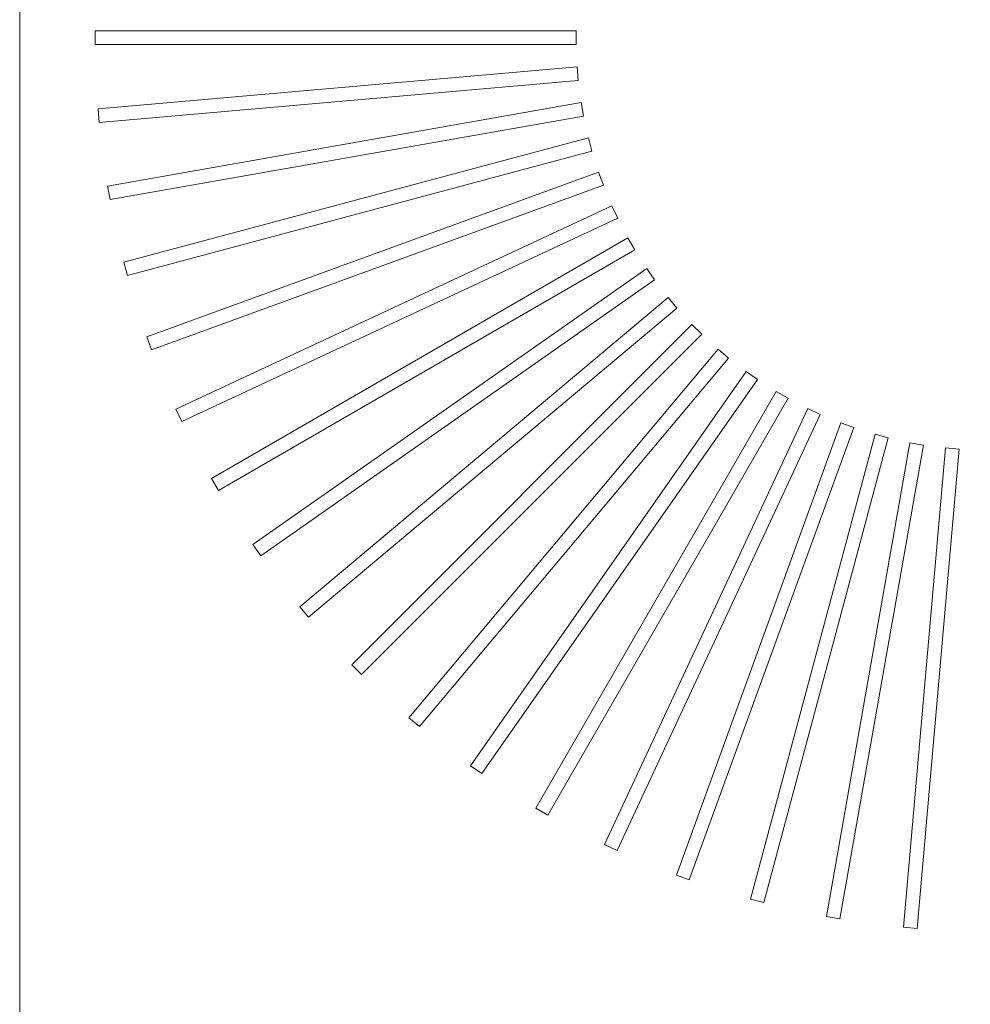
# Model space of a CAD drawing. Header units: millimetres. Extents: x -750 to 72845, y -24282 to 18874.
# Tile 133 of 154: x 70505 to 70643, y 14677 to 14820. Entities that reach past the tile are written whole.
import ezdxf

# ---------------------------------------------------------------- set-up
doc = ezdxf.new("R2010")
doc.units = ezdxf.units.MM
doc.header["$MEASUREMENT"] = 0
doc.layers.add('IRISH HOUSE_HYD AIRPORT_DRAINAGE LAYOUT 1$0$GREY SCALE', color=8, linetype='Continuous')
doc.layers.add('IRISH HOUSE_HYD AIRPORT_DRAINAGE LAYOUT 1$0$GREYSCALE', color=8, linetype='Continuous', lineweight=0)
doc.layers.add('M-MEP-ELPR-EQUIP', color=6, linetype='Continuous', lineweight=20)

# ---------------------------------------------------------------- blocks, each defined once
blk = doc.blocks.new('IRISH HOUSE_HYD AIRPORT_DRAINAGE LAYOUT 1$0$FLOOR PLAN')
at = {"layer": 'IRISH HOUSE_HYD AIRPORT_DRAINAGE LAYOUT 1$0$GREYSCALE', "color": 8, "lineweight": 0}
for p, q in [((20504.5, 14266.31), (20504.5, 14968.01)), ((20515.53, 14818.64), (20515.53, 14816.64)), ((20585.7, 14818.64), (20515.53, 14818.64)), ((20515.53, 14818.64, 902.48), (20515.53, 14816.64, 902.48)), ((20585.7, 14818.64, 902.48), (20515.53, 14818.64, 902.48)), ((20585.7, 14816.64), (20585.7, 14818.64)), ((20585.7, 14816.64, 902.48), (20585.7, 14818.64, 902.48)), ((20515.53, 14816.64), (20585.7, 14816.64)), ((20515.53, 14816.64, 902.48), (20585.7, 14816.64, 902.48)), ((20585.84, 14813.4), (20515.94, 14807.28)), ((20585.84, 14813.4, 902.48), (20515.94, 14807.28, 902.48)), ((20586.01, 14811.4), (20585.84, 14813.4)), ((20586.01, 14811.4, 902.48), (20585.84, 14813.4, 902.48)), ((20516.11, 14805.29), (20586.01, 14811.4)), ((20516.11, 14805.29, 902.48), (20586.01, 14811.4, 902.48)), ((20515.94, 14807.28), (20516.11, 14805.29)), ((20515.94, 14807.28, 902.48), (20516.11, 14805.29, 902.48)), ((20586.44, 14808.18), (20517.33, 14796)), ((20586.44, 14808.18, 902.48), (20517.33, 14796, 902.48)), ((20586.78, 14806.21), (20586.44, 14808.18)), ((20586.78, 14806.21, 902.48), (20586.44, 14808.18, 902.48)), ((20517.68, 14794.03), (20586.78, 14806.21)), ((20517.68, 14794.03, 902.48), (20586.78, 14806.21, 902.48)), ((20587.49, 14803.04), (20519.71, 14784.88)), ((20587.49, 14803.04, 902.48), (20519.71, 14784.88, 902.48)), ((20588.01, 14801.11), (20587.49, 14803.04)), ((20588.01, 14801.11, 902.48), (20587.49, 14803.04, 902.48)), ((20520.23, 14782.95), (20588.01, 14801.11)), ((20520.23, 14782.95, 902.48), (20588.01, 14801.11, 902.48)), ((20588.98, 14798.01), (20523.04, 14774.01)), ((20588.98, 14798.01, 902.48), (20523.04, 14774.01, 902.48)), ((20589.67, 14796.13), (20588.98, 14798.01)), ((20589.67, 14796.13, 902.48), (20588.98, 14798.01, 902.48)), ((20517.33, 14796), (20517.68, 14794.03)), ((20517.33, 14796, 902.48), (20517.68, 14794.03, 902.48)), ((20523.73, 14772.13), (20589.67, 14796.13)), ((20523.73, 14772.13, 902.48), (20589.67, 14796.13, 902.48)), ((20590.91, 14793.13), (20527.31, 14763.48)), ((20590.91, 14793.13, 902.48), (20527.31, 14763.48, 902.48)), ((20591.76, 14791.31), (20590.91, 14793.13)), ((20591.76, 14791.31, 902.48), (20590.91, 14793.13, 902.48)), ((20528.16, 14761.66), (20591.76, 14791.31)), ((20528.16, 14761.66, 902.48), (20591.76, 14791.31, 902.48)), ((20593.25, 14788.44), (20532.48, 14753.35)), ((20593.25, 14788.44, 902.48), (20532.48, 14753.35, 902.48)), ((20594.26, 14786.7), (20593.25, 14788.44)), ((20594.26, 14786.7, 902.48), (20593.25, 14788.44, 902.48)), ((20533.49, 14751.62), (20594.26, 14786.7)), ((20533.49, 14751.62, 902.48), (20594.26, 14786.7, 902.48)), ((20519.71, 14784.88), (20520.23, 14782.95)), ((20519.71, 14784.88, 902.48), (20520.23, 14782.95, 902.48)), ((20596, 14783.96), (20538.52, 14743.72)), ((20596, 14783.96, 902.48), (20538.52, 14743.72, 902.48)), ((20597.15, 14782.32), (20596, 14783.96)), ((20597.15, 14782.32, 902.48), (20596, 14783.96, 902.48)), ((20539.67, 14742.07), (20597.15, 14782.32)), ((20539.67, 14742.07, 902.48), (20597.15, 14782.32, 902.48)), ((20599.12, 14779.75), (20545.37, 14734.64)), ((20599.12, 14779.75, 902.48), (20545.37, 14734.64, 902.48)), ((20600.41, 14778.21), (20599.12, 14779.75)), ((20600.41, 14778.21, 902.48), (20599.12, 14779.75, 902.48)), ((20546.66, 14733.11), (20600.41, 14778.21)), ((20546.66, 14733.11, 902.48), (20600.41, 14778.21, 902.48)), ((20602.6, 14775.82), (20552.99, 14726.2)), ((20602.6, 14775.82, 902.48), (20552.99, 14726.2, 902.48)), ((20604.02, 14774.4), (20602.6, 14775.82)), ((20604.02, 14774.4, 902.48), (20602.6, 14775.82, 902.48)), ((20523.04, 14774.01), (20523.73, 14772.13)), ((20523.04, 14774.01, 902.48), (20523.73, 14772.13, 902.48)), ((20554.4, 14724.79), (20604.02, 14774.4)), ((20554.4, 14724.79, 902.48), (20604.02, 14774.4, 902.48)), ((20606.41, 14772.21), (20561.31, 14718.46)), ((20606.41, 14772.21, 902.48), (20561.31, 14718.46, 902.48)), ((20607.95, 14770.92), (20606.41, 14772.21)), ((20607.95, 14770.92, 902.48), (20606.41, 14772.21, 902.48)), ((20562.84, 14717.17), (20607.95, 14770.92)), ((20562.84, 14717.17, 902.48), (20607.95, 14770.92, 902.48)), ((20610.52, 14768.95), (20570.27, 14711.47)), ((20610.52, 14768.95, 902.48), (20570.27, 14711.47, 902.48)), ((20612.16, 14767.8), (20610.52, 14768.95)), ((20612.16, 14767.8, 902.48), (20610.52, 14768.95, 902.48)), ((20571.92, 14710.32), (20612.16, 14767.8)), ((20571.92, 14710.32, 902.48), (20612.16, 14767.8, 902.48)), ((20614.9, 14766.06), (20579.82, 14705.29)), ((20614.9, 14766.06, 902.48), (20579.82, 14705.29, 902.48)), ((20616.64, 14765.05), (20614.9, 14766.06)), ((20616.64, 14765.05, 902.48), (20614.9, 14766.06, 902.48)), ((20581.55, 14704.28), (20616.64, 14765.05)), ((20581.55, 14704.28, 902.48), (20616.64, 14765.05, 902.48)), ((20527.31, 14763.48), (20528.16, 14761.66)), ((20527.31, 14763.48, 902.48), (20528.16, 14761.66, 902.48)), ((20619.51, 14763.55), (20589.86, 14699.96)), ((20619.51, 14763.55, 902.48), (20589.86, 14699.96, 902.48)), ((20591.68, 14699.11), (20621.33, 14762.71)), ((20591.68, 14699.11, 902.48), (20621.33, 14762.71, 902.48)), ((20621.33, 14762.71), (20619.51, 14763.55)), ((20621.33, 14762.71, 902.48), (20619.51, 14763.55, 902.48)), ((20624.33, 14761.47), (20600.33, 14695.53)), ((20624.33, 14761.47, 902.48), (20600.33, 14695.53, 902.48)), ((20626.21, 14760.78), (20624.33, 14761.47)), ((20626.21, 14760.78, 902.48), (20624.33, 14761.47, 902.48)), ((20602.21, 14694.84), (20626.21, 14760.78)), ((20602.21, 14694.84, 902.48), (20626.21, 14760.78, 902.48)), ((20629.31, 14759.8), (20611.15, 14692.03)), ((20629.31, 14759.8, 902.48), (20611.15, 14692.03, 902.48)), ((20631.24, 14759.29), (20629.31, 14759.8)), ((20631.24, 14759.29, 902.48), (20629.31, 14759.8, 902.48)), ((20613.08, 14691.51), (20631.24, 14759.29)), ((20613.08, 14691.51, 902.48), (20631.24, 14759.29, 902.48)), ((20634.41, 14758.58), (20622.23, 14689.48)), ((20634.41, 14758.58, 902.48), (20622.23, 14689.48, 902.48)), ((20624.2, 14689.13), (20636.38, 14758.24)), ((20624.2, 14689.13, 902.48), (20636.38, 14758.24, 902.48)), ((20636.38, 14758.24), (20634.41, 14758.58)), ((20636.38, 14758.24, 902.48), (20634.41, 14758.58, 902.48)), ((20639.6, 14757.81), (20633.49, 14687.91)), ((20639.6, 14757.81, 902.48), (20633.49, 14687.91, 902.48)), ((20635.48, 14687.73), (20641.6, 14757.64)), ((20635.48, 14687.73, 902.48), (20641.6, 14757.64, 902.48)), ((20641.6, 14757.64), (20639.6, 14757.81)), ((20641.6, 14757.64, 902.48), (20639.6, 14757.81, 902.48)), ((20532.48, 14753.35), (20533.49, 14751.62)), ((20532.48, 14753.35, 902.48), (20533.49, 14751.62, 902.48)), ((20538.52, 14743.72), (20539.67, 14742.07)), ((20538.52, 14743.72, 902.48), (20539.67, 14742.07, 902.48)), ((20545.37, 14734.64), (20546.66, 14733.11)), ((20545.37, 14734.64, 902.48), (20546.66, 14733.11, 902.48)), ((20552.99, 14726.2), (20554.4, 14724.79)), ((20552.99, 14726.2, 902.48), (20554.4, 14724.79, 902.48)), ((20561.31, 14718.46), (20562.84, 14717.17)), ((20561.31, 14718.46, 902.48), (20562.84, 14717.17, 902.48)), ((20570.27, 14711.47), (20571.92, 14710.32)), ((20570.27, 14711.47, 902.48), (20571.92, 14710.32, 902.48)), ((20579.82, 14705.29), (20581.55, 14704.28)), ((20579.82, 14705.29, 902.48), (20581.55, 14704.28, 902.48)), ((20589.86, 14699.96), (20591.68, 14699.11)), ((20589.86, 14699.96, 902.48), (20591.68, 14699.11, 902.48)), ((20600.33, 14695.53), (20602.21, 14694.84)), ((20600.33, 14695.53, 902.48), (20602.21, 14694.84, 902.48)), ((20611.15, 14692.03), (20613.08, 14691.51)), ((20611.15, 14692.03, 902.48), (20613.08, 14691.51, 902.48)), ((20622.23, 14689.48), (20624.2, 14689.13)), ((20622.23, 14689.48, 902.48), (20624.2, 14689.13, 902.48)), ((20633.49, 14687.91), (20635.48, 14687.73)), ((20633.49, 14687.91, 902.48), (20635.48, 14687.73, 902.48))]:
    blk.add_line(p, q, dxfattribs=at)
blk.add_3dface([(21074.88, 14968.01, 902.18), (21074.88, 14266.31, 902.18), (20504.5, 14266.31, 902.18), (20504.5, 14968.01, 902.18)], dxfattribs=at)
blk = doc.blocks.new('IRISH HOUSE_HYD AIRPORT_DRAINAGE LAYOUT 1')
at = {"layer": 'IRISH HOUSE_HYD AIRPORT_DRAINAGE LAYOUT 1$0$GREY SCALE'}
blk.add_blockref('IRISH HOUSE_HYD AIRPORT_DRAINAGE LAYOUT 1$0$FLOOR PLAN', (0, 0), dxfattribs=at)

msp = doc.modelspace()

# ---------------------------------------------------------------- block references
at = {"layer": 'M-MEP-ELPR-EQUIP'}
msp.add_blockref('IRISH HOUSE_HYD AIRPORT_DRAINAGE LAYOUT 1', (50000, 0), dxfattribs=at)

doc.saveas('drawing.dxf')
